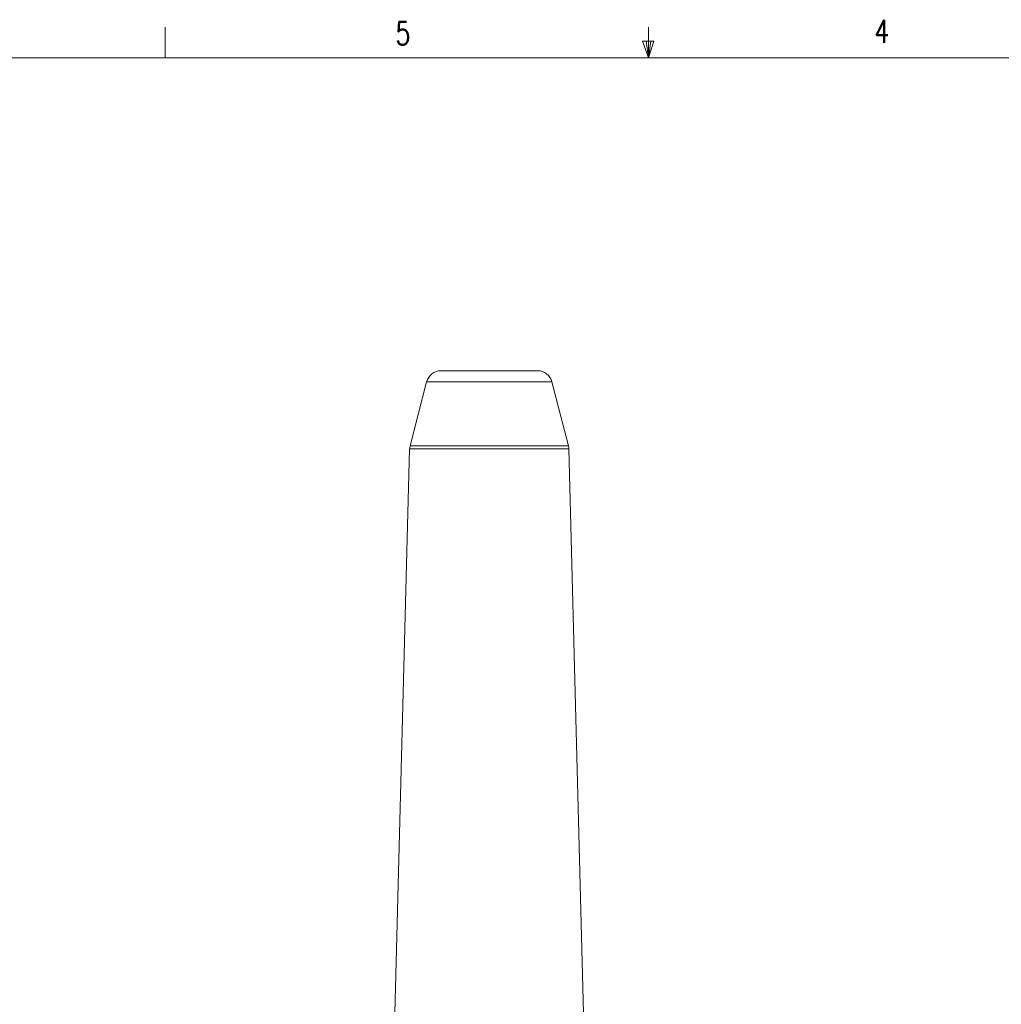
# Model space of a CAD drawing. Extents: x 13 to 426, y 7 to 274.
# Tile 14 of 17: x 151 to 252, y 172 to 274. Entities that reach past the tile are written whole.
import ezdxf

# ---------------------------------------------------------------- set-up
doc = ezdxf.new("R2010")
doc.units = 0
doc.header["$MEASUREMENT"] = 0
doc.styles.add('SLDTEXTSTYLE0', font='SIMPLEX', dxfattribs={"width": 0.75})

msp = doc.modelspace()

# ---------------------------------------------------------------- hatches: boundary and pattern name
h = msp.add_hatch()
h.set_pattern_fill('ANSI38', scale=25.4, style=0)
edge = h.paths.add_edge_path()
edge.add_line((197.77, 245.42), (201.14, 245.42))
edge.add_spline(control_points=[(199.48, 245.42), (199.15, 245.42), (198.83, 245.42), (198.21, 245.42), (197.93, 245.42), (197.4, 245.42), (197.16, 245.42), (196.72, 245.42), (196.52, 245.42), (195.96, 245.42), (195.65, 245.42), (195.13, 245.42), (194.91, 245.42), (194.33, 245.42), (194.07, 245.42), (193.66, 245.42), (193.52, 245.42), (193.22, 245.42), (193.15, 245.42), (193.09, 245.42), (193.1, 245.42), (193.1, 245.42), (193.09, 245.42), (193.16, 245.42), (193.22, 245.42), (193.53, 245.42), (193.68, 245.42), (194.09, 245.42), (194.36, 245.42), (194.95, 245.42), (195.17, 245.42), (195.71, 245.42), (196.02, 245.42), (196.58, 245.42), (196.79, 245.42), (197.24, 245.42), (197.48, 245.42), (198.01, 245.42), (198.31, 245.42), (198.92, 245.42), (199.25, 245.42), (199.9, 245.42), (200.22, 245.42), (200.82, 245.42), (201.1, 245.42), (201.87, 245.42), (202.29, 245.42), (203.01, 245.42), (203.31, 245.42), (203.82, 245.42), (204.04, 245.42), (204.6, 245.42), (204.86, 245.42), (205.26, 245.42), (205.4, 245.42), (205.7, 245.42), (205.76, 245.42), (205.82, 245.42), (205.82, 245.42), (205.82, 245.42), (205.82, 245.42), (205.76, 245.42), (205.69, 245.42), (205.38, 245.42), (205.24, 245.42), (204.83, 245.42), (204.56, 245.42), (203.99, 245.42), (203.77, 245.42), (203.25, 245.42), (202.95, 245.42), (202.21, 245.42), (201.79, 245.42), (201, 245.42), (200.72, 245.42), (200.12, 245.42), (199.81, 245.42), (199.48, 245.42)], knot_values=[0, 0, 0, 0, 0.007812, 0.007812, 0.015625, 0.015625, 0.023438, 0.023438, 0.03125, 0.03125, 0.046875, 0.046875, 0.0625, 0.0625, 0.09375, 0.09375, 0.125, 0.125, 0.1875, 0.1875, 0.25, 0.25, 0.3125, 0.3125, 0.375, 0.375, 0.40625, 0.40625, 0.4375, 0.4375, 0.453125, 0.453125, 0.46875, 0.46875, 0.476562, 0.476562, 0.484375, 0.484375, 0.492188, 0.492188, 0.5, 0.5, 0.507812, 0.507812, 0.515625, 0.515625, 0.53125, 0.53125, 0.546875, 0.546875, 0.5625, 0.5625, 0.59375, 0.59375, 0.625, 0.625, 0.6875, 0.6875, 0.75, 0.75, 0.8125, 0.8125, 0.875, 0.875, 0.90625, 0.90625, 0.9375, 0.9375, 0.953125, 0.953125, 0.96875, 0.96875, 0.984375, 0.984375, 0.992188, 0.992188, 1, 1, 1, 1], degree=3, periodic=0)

# ---------------------------------------------------------------- linework, layer by layer
at = {"color": 7, "linetype": 'Continuous', "lineweight": 0}
for p, q in [((165.92, 270.31), (165.92, 273.48)), ((215.93, 270.31), (215.93, 273.48)), ((215.93, 270.31), (215.32, 272.02)), ((215.32, 272.02), (216.5, 272.02)), ((215.93, 270.31), (215.7, 272.02)), ((215.93, 270.31), (216.5, 272.02)), ((215.93, 270.31), (216.19, 272.02)), ((15.91, 270.31), (415.96, 270.31))]:
    msp.add_line(p, q, dxfattribs=at)
at = {"color": 7, "linetype": 'Continuous', "lineweight": 15}
for p, q in [((194.46, 237.92), (204.46, 237.92)), ((192.98, 236.78), (191.27, 230.17)), ((205.93, 236.78), (192.98, 236.78)), ((207.64, 230.17), (205.93, 236.78)), ((191.22, 229.83), (189.6, 167.65)), ((207.69, 229.83), (191.22, 229.83)), ((191.27, 230.17), (207.64, 230.17)), ((207.69, 229.83), (209.32, 167.65))]:
    msp.add_line(p, q, dxfattribs=at)
at = {"color": 7, "linetype": 'Continuous', "lineweight": 15, "flags": 128}
for points in [[(192.98, 236.78), (193.06, 237.02), (193.19, 237.24), (193.34, 237.44), (193.52, 237.6), (193.73, 237.74), (193.96, 237.84), (194.21, 237.9), (194.46, 237.92)], [(205.93, 236.78), (205.85, 237.02), (205.73, 237.24), (205.57, 237.44), (205.39, 237.6), (205.18, 237.74), (204.95, 237.84), (204.71, 237.9), (204.46, 237.92)]]:
    msp.add_lwpolyline(points, dxfattribs=at)
at = {"color": 7, "linetype": 'Continuous', "lineweight": 15}
for centre, start, end in [((192.75, 229.79), 165.5, 178.5), ((206.17, 229.79), 1.5, 14.5)]:
    msp.add_arc(centre, 1.52, start, end, dxfattribs=at)

# ---------------------------------------------------------------- texts
at = {"color": 7, "char_height": 2.38, "attachment_point": 1, "style": 'SLDTEXTSTYLE0'}
for s, insert in [('5', (189.76, 274.02)), ('4', (239.31, 274.24))]:
    msp.add_mtext(s, dxfattribs=dict(at, insert=insert))

doc.saveas('drawing.dxf')
